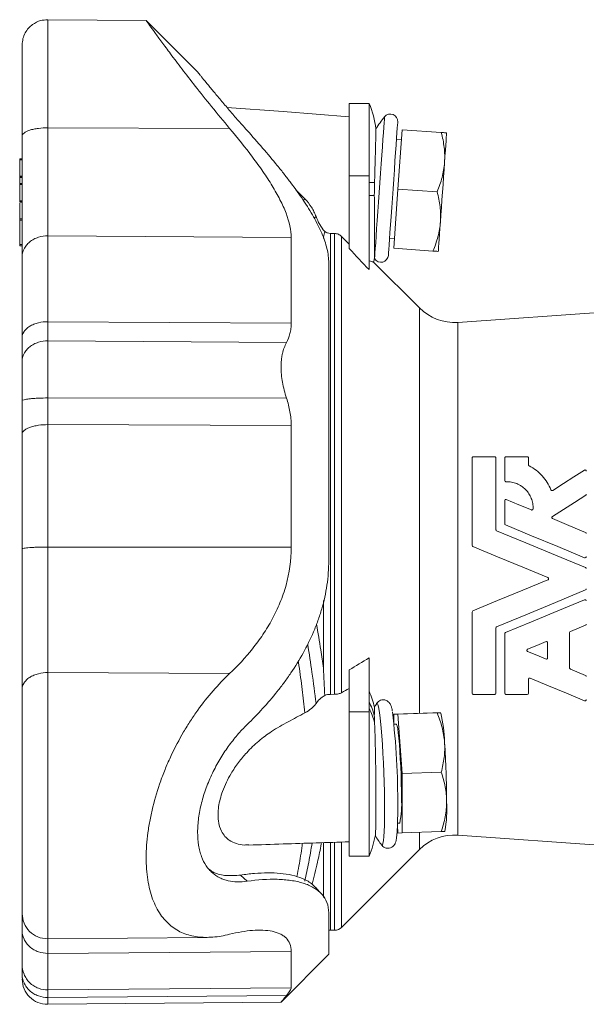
# Model space of a CAD drawing. Header units: millimetres. Extents: x 163 to 693, y 53 to 519.
# Tile 4 of 6: x 168 to 283, y 317 to 516. Entities that reach past the tile are written whole.
import ezdxf

# ---------------------------------------------------------------- set-up
doc = ezdxf.new("R2010")
doc.units = ezdxf.units.MM

msp = doc.modelspace()

# ---------------------------------------------------------------- linework, layer by layer
at = {"color": 7, "linetype": 'Continuous', "lineweight": 15}
for p, q in [((194.01, 515.9), (174.08, 516.07)), ((204.34, 505.52), (194.01, 515.85)), ((238.94, 499.16), (234.94, 499.16)), ((234.94, 499.16), (234.94, 484.55)), ((238.94, 499.16), (238.94, 484.55)), ((244.78, 481.87), (245.62, 493.84)), ((245.62, 493.84), (253.53, 493.29)), ((245.48, 491.85), (244.48, 491.92)), ((168.43, 487.98), (168.94, 487.98)), ((168.43, 487.8), (168.43, 484.5)), ((168.43, 484.31), (168.94, 484.31)), ((168.43, 484.2), (168.43, 482.98)), ((234.94, 484.55), (234.94, 469.84)), ((238.94, 484.55), (238.94, 465.59)), ((168.43, 482.96), (168.94, 482.96)), ((168.43, 482.78), (168.43, 479.48)), ((224.17, 481.74), (226.01, 479.86)), ((243.94, 469.9), (244.78, 481.87)), ((244.78, 481.87), (252.69, 481.32)), ((168.43, 479.3), (168.94, 479.3)), ((168.43, 475.57), (168.43, 470.67)), ((231.99, 472.9), (231.17, 472.9)), ((243.09, 471.97), (244.08, 471.9)), ((168.43, 470.39), (168.94, 470.39)), ((243.94, 469.9), (251.85, 469.35)), ((249.12, 457.85), (239.8, 467.17)), ((300.56, 458), (256.89, 454.94)), ((259.75, 409.87), (259.75, 427.56)), ((259.99, 427.8), (264.31, 427.8)), ((264.55, 427.56), (264.55, 413.07)), ((266.32, 423), (266.32, 427.56)), ((266.56, 427.8), (270.88, 427.8)), ((271.12, 427.56), (271.12, 426.19)), ((266.32, 414.26), (266.32, 418.93)), ((259.75, 380.04), (259.75, 396.44)), ((282.64, 393.78), (279.58, 392.51)), ((264.55, 393.24), (264.55, 380.04)), ((266.32, 380.04), (266.32, 392.05)), ((279.43, 392.29), (279.43, 385.13)), ((274.99, 390.25), (274.99, 387.17)), ((238.94, 387.18), (238.94, 376.26)), ((234.94, 384.73), (234.94, 376.26)), ((279.58, 384.91), (282.64, 383.64)), ((271.12, 382.86), (271.12, 380.04)), ((231.17, 379.81), (231.99, 379.82)), ((264.31, 379.8), (259.99, 379.8)), ((270.88, 379.8), (266.56, 379.8)), ((234.94, 376.26), (234.94, 347.16)), ((238.94, 376.26), (238.94, 347.16)), ((243.94, 375.78), (251.85, 376.06)), ((244.78, 375.8), (252.69, 376.07)), ((253.42, 376.04), (253.37, 376.12)), ((244.78, 375.8), (243.94, 375.78)), ((243.94, 375.78), (243.94, 374.13)), ((245.62, 363.81), (244.78, 375.8)), ((244.43, 373.79), (243.98, 373.77)), ((245.62, 363.81), (253.53, 364.09)), ((245.62, 351.81), (245.62, 363.81)), ((244.67, 353.37), (244.78, 351.8)), ((244.68, 353.79), (245.13, 353.8)), ((245.62, 351.81), (253.53, 352.09)), ((254.2, 352.09), (254.25, 352.19)), ((244.78, 351.8), (245.62, 351.81)), ((256.89, 351.37), (298.99, 348.42)), ((233.4, 332.74), (249.12, 348.46)), ((234.94, 347.16), (238.94, 347.16)), ((212.99, 343.31), (210.76, 343.23)), ((214.33, 342.05), (213, 343.31)), ((231.17, 332.16), (231.99, 332.16)), ((174.08, 330.45), (206.27, 330.73)), ((221.19, 317.64), (230.86, 327.31)), ((174.08, 317.21), (221.19, 317.63))]:
    msp.add_line(p, q, dxfattribs=at)
at = {"color": 8, "linetype": 'Continuous', "lineweight": 0}
for p, q in [((174.08, 494.23), (210.79, 494.12)), ((168.43, 487.8), (168.94, 487.8)), ((168.43, 484.5), (168.94, 484.5)), ((168.43, 484.2), (168.94, 484.2)), ((234.94, 484.55), (238.94, 484.55)), ((168.43, 482.78), (168.94, 482.78)), ((238.94, 483.16), (240.05, 483.16)), ((168.43, 479.48), (168.94, 479.48)), ((225.67, 479.58), (226.01, 479.86)), ((238.94, 480.56), (240.01, 480.56)), ((168.43, 479.2), (168.94, 479.2)), ((168.43, 475.84), (168.94, 475.84)), ((168.43, 475.57), (168.94, 475.57)), ((227.89, 476), (228.24, 476.31)), ((174.08, 472.41), (223.23, 472.05)), ((229.75, 471.88), (229.75, 472.17)), ((231.17, 472.9), (231.17, 379.81)), ((231.99, 379.82), (231.99, 472.9)), ((233.4, 472.29), (233.4, 380.15)), ((168.43, 470.67), (168.94, 470.67)), ((249.12, 457.85), (249.12, 375.96)), ((174.08, 455.07), (223.23, 454.8)), ((256.89, 454.94), (256.89, 351.37)), ((174.08, 451.2), (222.28, 450.86)), ((174.08, 439.67), (222.28, 439.62)), ((174.08, 434.28), (223.23, 434.13)), ((174.08, 409.55), (223.23, 409.52)), ((229.75, 385.13), (229.75, 398.78)), ((174.08, 384.21), (210.79, 384)), ((234.94, 376.26), (238.94, 376.26)), ((249.12, 351.93), (249.12, 348.46)), ((229.75, 338.78), (229.75, 349.79)), ((231.17, 349.85), (231.17, 332.16)), ((231.99, 332.16), (231.99, 349.91)), ((233.4, 349.91), (233.4, 332.74)), ((174.08, 327.5), (223.23, 327.89)), ((174.08, 320.11), (223.23, 320.54)), ((174.08, 318.6), (222.28, 318.98))]:
    msp.add_line(p, q, dxfattribs=at)
at = {"color": 7, "linetype": 'Continuous', "lineweight": 15, "flags": 128}
for points in [[(234.94, 496.47), (221.6, 497.5), (210.26, 498.37)], [(242.84, 468.48), (242.84, 468.48), (242.85, 468.61), (242.88, 469.02), (242.93, 469.69), (242.99, 470.61), (243.07, 471.76), (243.17, 473.12), (243.27, 474.66), (243.39, 476.35), (243.52, 478.15), (243.65, 480.03), (243.78, 481.94), (243.92, 483.86), (244.05, 485.74), (244.18, 487.54), (244.29, 489.22), (244.4, 490.76), (244.5, 492.12), (244.58, 493.27), (244.64, 494.19), (244.69, 494.86), (244.72, 495.27), (244.73, 495.41), (244.73, 495.41)], [(254.18, 487.23), (254.27, 488.53), (254.35, 489.71), (254.42, 490.74), (254.48, 491.61), (254.53, 492.3), (254.57, 492.81), (254.59, 493.11), (254.6, 493.22)], [(253.34, 475.26), (253.44, 476.66), (253.54, 478.15), (253.65, 479.68), (253.76, 481.25), (253.87, 482.81), (253.98, 484.34), (254.08, 485.83), (254.18, 487.23)], [(252.92, 469.27), (252.93, 469.38), (252.95, 469.68), (252.99, 470.19), (253.03, 470.88), (253.1, 471.75), (253.17, 472.78), (253.25, 473.96), (253.34, 475.26)], [(276.01, 421.01), (278.16, 422.38), (280.3, 423.74), (282.42, 425.1)], [(282.68, 420.02), (280.44, 418.59), (278.2, 417.16), (275.94, 415.72)], [(266.65, 419.16), (269.17, 418.11), (271.71, 417.06)], [(282.46, 407.41), (277.06, 409.65), (271.73, 411.86), (266.47, 414.04)], [(275.97, 415.3), (279.29, 413.92), (282.64, 412.53)], [(264.7, 412.85), (270.6, 410.41), (276.59, 407.93), (282.64, 405.42)], [(275.03, 403.38), (269.95, 405.48), (264.9, 407.58), (259.9, 409.65)], [(259.9, 396.66), (264.9, 398.74), (269.95, 400.83), (275.03, 402.93)], [(282.64, 400.89), (276.59, 398.38), (270.6, 395.9), (264.7, 393.46)], [(266.47, 392.27), (271.73, 394.45), (277.06, 396.66), (282.46, 398.9)], [(270.95, 388.93), (272.8, 389.7), (274.66, 390.47)], [(274.66, 386.95), (272.81, 387.72), (270.95, 388.49)], [(282.46, 378.52), (278.82, 380.03), (275.15, 381.55), (271.45, 383.08)], [(245.48, 358.81), (245.47, 360.3), (245.44, 361.89), (245.4, 363.53), (245.33, 365.18), (245.25, 366.79), (245.16, 368.32), (245.06, 369.72), (244.95, 370.97), (244.84, 372.02), (244.72, 372.84), (244.61, 373.42), (244.5, 373.73), (244.43, 373.79)], [(230.8, 332.12), (230.97, 332.15), (231.17, 332.16)]]:
    msp.add_lwpolyline(points, dxfattribs=at)
at = {"color": 8, "linetype": 'Continuous', "lineweight": 0, "flags": 128}
for points in [[(240.06, 467.81), (240.07, 467.94), (240.1, 468.34), (240.14, 468.99), (240.21, 469.89), (240.28, 471.02), (240.38, 472.36), (240.48, 473.87), (240.6, 475.54), (240.73, 477.34), (240.86, 479.22), (240.99, 481.16), (241.13, 483.11), (241.27, 485.05), (241.4, 486.93), (241.52, 488.72), (241.64, 490.39), (241.75, 491.91), (241.84, 493.25), (241.92, 494.37), (241.98, 495.27), (242.03, 495.93), (242.05, 496.33), (242.06, 496.46), (242.06, 496.46)], [(242.06, 356.5), (242.05, 358.26), (242.03, 360.12), (241.98, 362.05), (241.92, 364.01), (241.84, 365.96), (241.75, 367.87), (241.64, 369.7), (241.52, 371.41), (241.4, 372.99), (241.27, 374.39), (241.13, 375.59), (240.99, 376.56), (240.86, 377.3), (240.73, 377.78), (240.6, 378), (240.48, 377.96)], [(241.48, 349.37), (241.52, 349.33), (241.64, 349.38), (241.75, 349.69), (241.84, 350.26), (241.92, 351.08), (241.98, 352.14), (242.03, 353.41), (242.05, 354.88), (242.06, 356.5)]]:
    msp.add_lwpolyline(points, dxfattribs=at)
at = {"color": 7, "linetype": 'Continuous', "lineweight": 15}
for centre, radius, start, end in [((223.36, 492.16), 17.08, 6.2131, 24.1895), ((261.52, 480.7), 25.03, 140.9937, 147.8708), ((243.23, 495.51), 1.5, 356, 140.9937), ((223.36, 471.56), 17.08, 344.9051, 347.5984), ((261.52, 480.7), 25.03, 210.8203, 211.0063), ((241.35, 468.58), 1.5, 211.0063, 356), ((256.19, 464.92), 10, 225, 274), ((223.36, 373.46), 17.08, 12.7108, 24.1895), ((261.52, 364.38), 25.03, 147.1461, 149.1857), ((96.21, 358.42), 148.52, 359.4631, 6.8936), ((229.33, 369.94), 24.84, 0.408, 14.2105), ((71.47, 357.74), 183.13, 0.1212, 3.8763), ((228.26, 357.49), 17.27, 347.6683, 4.3753), ((229.96, 356.57), 24.68, 349.762, 3.6048), ((223.36, 354.16), 17.08, 335.8105, 350.8547), ((261.52, 364.38), 25.03, 211.4101, 216.8587), ((256.19, 341.39), 10, 86, 135), ((174.03, 335.54), 5.09, 180, 270.3777), ((231.99, 334.16), 2, 270, 315), ((174.03, 322.3), 5.09, 180, 270.371)]:
    msp.add_arc(centre, radius, start, end, dxfattribs=at)
at = {"color": 8, "linetype": 'Continuous', "lineweight": 0}
for centre, radius, start, end in [((226.99, 372.09), 13.47, 14.8673, 27.4781), ((227.01, 370.8), 13.46, 14.2048, 27.4842)]:
    msp.add_arc(centre, radius, start, end, dxfattribs=at)
at = {"color": 7, "linetype": 'Continuous', "lineweight": 15}
for points, knots in [([(174.08, 516.07), (173.59, 516.04), (172.5, 515.96), (171.17, 515.27), (170.17, 514.36), (169.5, 513.4), (169.03, 512.25), (168.97, 511.41), (168.94, 510.98)], [0, 0, 0, 0, 0.179902, 0.407997, 0.541754, 0.687011, 0.841094, 1, 1, 1, 1]), ([(194.01, 515.84), (194.02, 515.82), (194.05, 515.77), (194.66, 514.93), (195.65, 513.55), (197.07, 511.61), (198.9, 509.14), (201.16, 506.14), (203.93, 502.56), (207.14, 498.52), (209.57, 495.6), (210.79, 494.12)], [0, 0, 0, 0, 0.0877877, 0.1866461, 0.2881836, 0.391022, 0.4962356, 0.6122202, 0.7306249, 0.8640681, 1, 1, 1, 1]), ([(168.94, 492.56), (168.94, 493.58), (168.94, 494.62), (168.94, 496.72), (168.94, 497.78), (168.94, 499.88), (168.94, 500.93), (168.94, 502.94), (168.94, 503.91), (168.94, 505.74), (168.94, 506.58), (168.94, 508.1), (168.94, 508.76), (168.94, 509.85), (168.94, 510.27), (168.94, 510.84), (168.94, 510.98), (168.94, 510.98)], [0, 0, 0, 0, 0.125, 0.125, 0.25, 0.25, 0.375, 0.375, 0.5, 0.5, 0.625, 0.625, 0.75, 0.75, 0.875, 0.875, 1, 1, 1, 1]), ([(204.34, 505.52), (204.34, 505.53), (204.41, 505.44), (204.61, 505.19), (204.69, 505.08), (204.89, 504.84), (205, 504.7), (205.39, 504.21), (205.71, 503.83), (206.26, 503.15), (206.46, 502.91), (206.88, 502.4), (207.1, 502.13), (207.79, 501.3), (208.29, 500.7), (209.09, 499.74), (209.37, 499.41), (209.93, 498.75), (210.22, 498.41), (211.11, 497.38), (211.72, 496.67), (212.99, 495.21), (213.65, 494.47), (214.33, 493.71)], [0, 0, 0, 0, 0.125, 0.125, 0.1875, 0.1875, 0.25, 0.25, 0.375, 0.375, 0.4375, 0.4375, 0.5, 0.5, 0.625, 0.625, 0.6875, 0.6875, 0.75, 0.75, 0.875, 0.875, 1, 1, 1, 1]), ([(223.23, 472.05), (223.23, 473.55), (222.87, 475.19), (222.02, 477.42), (221.83, 477.88), (221.43, 478.79), (221.2, 479.25), (220.5, 480.64), (219.97, 481.57), (218.82, 483.47), (218.2, 484.43), (216.87, 486.36), (216.17, 487.33), (213.99, 490.24), (212.43, 492.18), (210.79, 494.12)], [0, 0, 0, 0, 0.25, 0.25, 0.3125, 0.3125, 0.375, 0.375, 0.5, 0.5, 0.625, 0.625, 0.75, 0.75, 1, 1, 1, 1]), ([(214.33, 493.71), (216.46, 491.32), (218.51, 488.96), (220.9, 486.03), (221.37, 485.44), (222.29, 484.27), (222.74, 483.68), (224.06, 481.93), (224.89, 480.78), (226.42, 478.5), (227.12, 477.37), (228.07, 475.7), (228.36, 475.14), (228.91, 474.04), (229.17, 473.49), (229.85, 471.87), (230.2, 470.83), (230.68, 468.83), (230.81, 467.87), (230.81, 466.96)], [0, 0, 0, 0, 0.25, 0.25, 0.3125, 0.3125, 0.375, 0.375, 0.5, 0.5, 0.625, 0.625, 0.6875, 0.6875, 0.75, 0.75, 0.875, 0.875, 1, 1, 1, 1]), ([(240.05, 483.16), (240.07, 483.84), (240.11, 485.22), (240.17, 487.18), (240.22, 488.99), (240.26, 490.58), (240.29, 491.92), (240.31, 492.96), (240.33, 493.67), (240.34, 494.03), (240.34, 494.01), (240.34, 494)], [0, 0, 0, 0, 0.114502, 0.232292, 0.347351, 0.465723, 0.581229, 0.70003, 0.816515, 0.936319, 1, 1, 1, 1]), ([(253.53, 493.29), (253.79, 492.29), (253.99, 491.28), (254.22, 489.26), (254.25, 488.25), (254.18, 487.23)], [0, 0, 0, 0, 0.5, 0.5, 1, 1, 1, 1]), ([(253.53, 493.29), (253.85, 493.27), (254.12, 493.25), (254.5, 493.22), (254.6, 493.22), (254.6, 493.22)], [0, 0, 0, 0, 0.5, 0.5, 1, 1, 1, 1]), ([(168.94, 468.21), (168.94, 469.65), (168.94, 471.28), (168.94, 474.85), (168.94, 476.81), (168.94, 480.97), (168.94, 483.18), (168.94, 487.77), (168.94, 490.15), (168.94, 492.56)], [0, 0, 0, 0, 0.25, 0.25, 0.5, 0.5, 0.75, 0.75, 1, 1, 1, 1]), ([(168.43, 487.8), (168.43, 487.84), (168.43, 487.89), (168.43, 487.96), (168.43, 487.98), (168.43, 487.98)], [0, 0, 0, 0, 0.5, 0.5, 1, 1, 1, 1]), ([(254.18, 487.23), (254.14, 486.72), (254.08, 486.21), (253.91, 485.21), (253.81, 484.72), (253.42, 483.24), (253.08, 482.27), (252.69, 481.32)], [0, 0, 0, 0, 0.25, 0.25, 0.5, 0.5, 1, 1, 1, 1]), ([(168.43, 484.31), (168.43, 484.31), (168.43, 484.33), (168.43, 484.4), (168.43, 484.45), (168.43, 484.5)], [0, 0, 0, 0, 0.5, 0.5, 1, 1, 1, 1]), ([(168.43, 484.31), (168.43, 484.31), (168.43, 484.3), (168.43, 484.26), (168.43, 484.23), (168.43, 484.2)], [0, 0, 0, 0, 0.5, 0.5, 1, 1, 1, 1]), ([(168.43, 482.78), (168.43, 482.82), (168.43, 482.87), (168.43, 482.94), (168.43, 482.96), (168.43, 482.96)], [0, 0, 0, 0, 0.5, 0.5, 1, 1, 1, 1]), ([(252.69, 481.32), (252.95, 480.32), (253.15, 479.31), (253.38, 477.29), (253.41, 476.28), (253.34, 475.26)], [0, 0, 0, 0, 0.5, 0.5, 1, 1, 1, 1]), ([(168.43, 479.3), (168.43, 479.3), (168.43, 479.32), (168.43, 479.39), (168.43, 479.44), (168.43, 479.48)], [0, 0, 0, 0, 0.5, 0.5, 1, 1, 1, 1]), ([(168.43, 479.3), (168.43, 479.3), (168.43, 479.29), (168.43, 479.25), (168.43, 479.23), (168.43, 479.2)], [0, 0, 0, 0, 0.5, 0.5, 1, 1, 1, 1]), ([(226.01, 479.86), (226.51, 479.35), (226.94, 478.8), (227.5, 477.91), (227.67, 477.61), (227.98, 476.97), (228.12, 476.64), (228.24, 476.31)], [0, 0, 0, 0, 0.5, 0.5, 0.75, 0.75, 1, 1, 1, 1]), ([(240.01, 480.56), (240.01, 479.85), (240.02, 478.42), (240.02, 476.34), (240.02, 474.36), (240.03, 472.57), (240.03, 471), (240.03, 469.71), (240.03, 468.72), (240.04, 468.11), (240.04, 467.83), (240.04, 467.88), (240.04, 467.89)], [0, 0, 0, 0, 0.10592, 0.214883, 0.321285, 0.430773, 0.537176, 0.646666, 0.753072, 0.862563, 0.968972, 1, 1, 1, 1]), ([(168.43, 475.84), (168.43, 476.04), (168.43, 476.46), (168.43, 477.49), (168.43, 478.48), (168.43, 479.05)], [0, 0, 0, 0, 0.288742, 0.581855, 1, 1, 1, 1]), ([(168.43, 475.84), (168.43, 475.82), (168.43, 475.78), (168.43, 475.67), (168.43, 475.61), (168.43, 475.57)], [0, 0, 0, 0, 0.5, 0.5, 1, 1, 1, 1]), ([(229.99, 473.29), (229.61, 473.74), (229.28, 474.21), (228.69, 475.22), (228.44, 475.76), (228.24, 476.31)], [0, 0, 0, 0, 0.5, 0.5, 1, 1, 1, 1]), ([(253.34, 475.26), (253.31, 474.75), (253.24, 474.24), (253.08, 473.24), (252.97, 472.74), (252.58, 471.27), (252.25, 470.3), (251.85, 469.35)], [0, 0, 0, 0, 0.25, 0.25, 0.5, 0.5, 1, 1, 1, 1]), ([(223.23, 472.05), (223.23, 469.68), (223.23, 467.02), (223.23, 461.24), (223.23, 458.11), (223.23, 454.8)], [0, 0, 0, 0, 0.5, 0.5, 1, 1, 1, 1]), ([(231.17, 472.9), (230.95, 472.9), (230.75, 472.93), (230.35, 473.07), (230.16, 473.16), (229.99, 473.29)], [0, 0, 0, 0, 0.5, 0.5, 1, 1, 1, 1]), ([(231.99, 472.9), (232.12, 472.89), (232.25, 472.88), (232.5, 472.83), (232.63, 472.79), (232.87, 472.69), (232.99, 472.62), (233.2, 472.47), (233.31, 472.39), (233.4, 472.29)], [0, 0, 0, 0, 0.25, 0.25, 0.5, 0.5, 0.75, 0.75, 1, 1, 1, 1]), ([(168.43, 470.39), (168.43, 470.39), (168.43, 470.39), (168.43, 470.43), (168.43, 470.45), (168.43, 470.52), (168.43, 470.55), (168.43, 470.62), (168.43, 470.65), (168.43, 470.67)], [0, 0, 0, 0, 0.25, 0.25, 0.5, 0.5, 0.75, 0.75, 1, 1, 1, 1]), ([(251.85, 469.35), (252.18, 469.33), (252.45, 469.31), (252.82, 469.28), (252.92, 469.27), (252.92, 469.27)], [0, 0, 0, 0, 0.5, 0.5, 1, 1, 1, 1]), ([(168.94, 468.21), (168.94, 465.96), (168.94, 463.46), (168.94, 458), (168.94, 455.04), (168.94, 451.92)], [0, 0, 0, 0, 0.5, 0.5, 1, 1, 1, 1]), ([(239.76, 467.13), (239.78, 467.13), (239.81, 467.12), (239.48, 467.2), (239.12, 467.32), (238.94, 467.39)], [0, 0, 0, 0, 0.38289, 0.690486, 1, 1, 1, 1]), ([(230.81, 406.86), (230.81, 409.75), (230.81, 412.67), (230.81, 418.51), (230.81, 421.44), (230.81, 427.23), (230.81, 430.1), (230.81, 435.71), (230.81, 438.46), (230.81, 443.76), (230.81, 446.31), (230.81, 451.19), (230.81, 453.51), (230.81, 457.86), (230.81, 459.9), (230.81, 463.66), (230.81, 465.39), (230.81, 466.96)], [0, 0, 0, 0, 0.125, 0.125, 0.25, 0.25, 0.375, 0.375, 0.5, 0.5, 0.625, 0.625, 0.75, 0.75, 0.875, 0.875, 1, 1, 1, 1]), ([(222.28, 450.86), (222.59, 451.41), (222.82, 452.01), (223.06, 452.99), (223.13, 453.33), (223.21, 454.05), (223.23, 454.42), (223.23, 454.8)], [0, 0, 0, 0, 0.5, 0.5, 0.75, 0.75, 1, 1, 1, 1]), ([(168.94, 447.11), (168.94, 447.79), (168.94, 448.54), (168.94, 450.15), (168.94, 451.02), (168.94, 451.92)], [0, 0, 0, 0, 0.5, 0.5, 1, 1, 1, 1]), ([(222.28, 439.62), (221.93, 440.7), (221.65, 441.77), (221.37, 443.36), (221.3, 443.9), (221.2, 444.93), (221.18, 445.43), (221.18, 446.4), (221.2, 446.88), (221.27, 447.57), (221.3, 447.79), (221.37, 448.23), (221.42, 448.44), (221.56, 449.06), (221.67, 449.46), (221.95, 450.19), (222.11, 450.54), (222.28, 450.86)], [0, 0, 0, 0, 0.25, 0.25, 0.375, 0.375, 0.5, 0.5, 0.625, 0.625, 0.6875, 0.6875, 0.75, 0.75, 0.875, 0.875, 1, 1, 1, 1]), ([(168.94, 447.11), (168.94, 446.65), (168.94, 446.12), (168.94, 444.93), (168.94, 444.28), (168.94, 442.88), (168.94, 442.14), (168.94, 440.63), (168.94, 439.86), (168.94, 439.09)], [0, 0, 0, 0, 0.25, 0.25, 0.5, 0.5, 0.75, 0.75, 1, 1, 1, 1]), ([(222.28, 439.62), (222.59, 438.71), (222.82, 437.79), (223.06, 436.41), (223.13, 435.95), (223.21, 435.04), (223.23, 434.58), (223.23, 434.13)], [0, 0, 0, 0, 0.5, 0.5, 0.75, 0.75, 1, 1, 1, 1]), ([(168.94, 439.09), (168.94, 437.95), (168.94, 436.81), (168.94, 434.57), (168.94, 433.46), (168.94, 432.4)], [0, 0, 0, 0, 0.5, 0.5, 1, 1, 1, 1]), ([(174.08, 434.28), (173.47, 434.29), (172.82, 434.25), (171.88, 434.11), (171.57, 434.05), (170.98, 433.91), (170.7, 433.83), (170.2, 433.64), (169.97, 433.54), (169.59, 433.33), (169.43, 433.21), (169.05, 432.86), (168.94, 432.62), (168.94, 432.4)], [0, 0, 0, 0, 0.25, 0.25, 0.375, 0.375, 0.5, 0.5, 0.625, 0.625, 0.75, 0.75, 1, 1, 1, 1]), ([(223.23, 409.52), (223.23, 413.72), (223.23, 417.92), (223.23, 426.17), (223.23, 430.22), (223.23, 434.13)], [0, 0, 0, 0, 0.5, 0.5, 1, 1, 1, 1]), ([(168.94, 409.17), (168.94, 413.13), (168.94, 417.09), (168.94, 424.88), (168.94, 428.71), (168.94, 432.4)], [0, 0, 0, 0, 0.5, 0.5, 1, 1, 1, 1]), ([(259.75, 427.56), (259.75, 427.62), (259.77, 427.68), (259.86, 427.77), (259.92, 427.8), (259.99, 427.8)], [0, 0, 0, 0, 0.5, 0.5, 1, 1, 1, 1]), ([(264.31, 427.8), (264.38, 427.8), (264.44, 427.77), (264.53, 427.68), (264.55, 427.62), (264.55, 427.56)], [0, 0, 0, 0, 0.5, 0.5, 1, 1, 1, 1]), ([(266.32, 427.56), (266.32, 427.62), (266.34, 427.68), (266.43, 427.77), (266.5, 427.8), (266.56, 427.8)], [0, 0, 0, 0, 0.5, 0.5, 1, 1, 1, 1]), ([(270.88, 427.8), (270.95, 427.8), (271.01, 427.77), (271.1, 427.68), (271.12, 427.62), (271.12, 427.56)], [0, 0, 0, 0, 0.5, 0.5, 1, 1, 1, 1]), ([(271.25, 425.97), (271.76, 425.71), (272.23, 425.4), (273.11, 424.72), (273.51, 424.34), (274.27, 423.51), (274.6, 423.06), (275.19, 422.13), (275.44, 421.64), (275.65, 421.12)], [0, 0, 0, 0, 0.25, 0.25, 0.5, 0.5, 0.75, 0.75, 1, 1, 1, 1]), ([(282.42, 425.1), (282.46, 425.12), (282.5, 425.13), (282.59, 425.13), (282.64, 425.12), (282.75, 425.06), (282.79, 424.98), (282.79, 424.89)], [0, 0, 0, 0, 0.25, 0.25, 0.5, 0.5, 1, 1, 1, 1]), ([(266.57, 422.76), (266.5, 422.76), (266.44, 422.78), (266.35, 422.87), (266.32, 422.94), (266.32, 423)], [0, 0, 0, 0, 0.5, 0.5, 1, 1, 1, 1]), ([(272.05, 417.27), (272.06, 417.64), (272.04, 418), (271.95, 418.53), (271.91, 418.7), (271.82, 419.05), (271.76, 419.22), (271.57, 419.72), (271.4, 420.04), (271.02, 420.64), (270.79, 420.92), (270.29, 421.43), (270.02, 421.66), (269.57, 421.97), (269.41, 422.06), (269.09, 422.23), (268.92, 422.31), (268.42, 422.51), (268.06, 422.62), (267.32, 422.75), (266.95, 422.77), (266.57, 422.76)], [0, 0, 0, 0, 0.125, 0.125, 0.1875, 0.1875, 0.25, 0.25, 0.375, 0.375, 0.5, 0.5, 0.625, 0.625, 0.6875, 0.6875, 0.75, 0.75, 0.875, 0.875, 1, 1, 1, 1]), ([(275.65, 421.12), (275.68, 421.06), (275.73, 421), (275.87, 420.96), (275.94, 420.97), (276.01, 421.01)], [0, 0, 0, 0, 0.5, 0.5, 1, 1, 1, 1]), ([(266.32, 418.93), (266.32, 419.01), (266.36, 419.09), (266.49, 419.18), (266.58, 419.19), (266.65, 419.16)], [0, 0, 0, 0, 0.5, 0.5, 1, 1, 1, 1]), ([(271.71, 417.06), (271.79, 417.03), (271.87, 417.04), (272, 417.12), (272.04, 417.2), (272.05, 417.27)], [0, 0, 0, 0, 0.5, 0.5, 1, 1, 1, 1]), ([(275.94, 415.72), (275.86, 415.67), (275.82, 415.58), (275.84, 415.41), (275.89, 415.33), (275.97, 415.3)], [0, 0, 0, 0, 0.5, 0.5, 1, 1, 1, 1]), ([(174.08, 409.55), (173.47, 409.55), (172.82, 409.55), (171.88, 409.52), (171.57, 409.51), (170.98, 409.48), (170.7, 409.46), (170.2, 409.42), (169.97, 409.4), (169.59, 409.36), (169.43, 409.33), (169.05, 409.26), (168.94, 409.21), (168.94, 409.17)], [0, 0, 0, 0, 0.25, 0.25, 0.375, 0.375, 0.5, 0.5, 0.625, 0.625, 0.75, 0.75, 1, 1, 1, 1]), ([(168.94, 409.17), (168.94, 406.62), (168.94, 404.06), (168.94, 398.99), (168.94, 396.49), (168.94, 391.66), (168.94, 389.32), (168.94, 384.89), (168.94, 382.81), (168.94, 380.88)], [0, 0, 0, 0, 0.25, 0.25, 0.5, 0.5, 0.75, 0.75, 1, 1, 1, 1]), ([(223.23, 409.52), (223.23, 406.88), (222.87, 404.34), (222.02, 401.27), (221.83, 400.66), (221.43, 399.46), (221.2, 398.88), (220.5, 397.16), (219.97, 396.05), (218.82, 393.92), (218.2, 392.89), (216.87, 390.9), (216.17, 389.95), (213.99, 387.21), (212.43, 385.54), (210.79, 384)], [0, 0, 0, 0, 0.25, 0.25, 0.3125, 0.3125, 0.375, 0.375, 0.5, 0.5, 0.625, 0.625, 0.75, 0.75, 1, 1, 1, 1]), ([(214.33, 373.71), (216.46, 375.78), (218.51, 378), (220.9, 381), (221.37, 381.61), (222.29, 382.86), (222.74, 383.49), (224.06, 385.44), (224.89, 386.78), (226.42, 389.54), (227.12, 390.97), (228.07, 393.19), (228.36, 393.94), (228.91, 395.47), (229.17, 396.26), (229.85, 398.64), (230.2, 400.24), (230.68, 403.51), (230.81, 405.17), (230.81, 406.86)], [0, 0, 0, 0, 0.25, 0.25, 0.3125, 0.3125, 0.375, 0.375, 0.5, 0.5, 0.625, 0.625, 0.6875, 0.6875, 0.75, 0.75, 0.875, 0.875, 1, 1, 1, 1]), ([(282.79, 407.64), (282.79, 407.56), (282.75, 407.48), (282.62, 407.39), (282.53, 407.38), (282.46, 407.41)], [0, 0, 0, 0, 0.5, 0.5, 1, 1, 1, 1]), ([(275.03, 402.93), (275.08, 402.95), (275.12, 402.98), (275.17, 403.06), (275.18, 403.11), (275.18, 403.2), (275.17, 403.25), (275.12, 403.33), (275.08, 403.36), (275.03, 403.38)], [0, 0, 0, 0, 0.25, 0.25, 0.5, 0.5, 0.75, 0.75, 1, 1, 1, 1]), ([(282.46, 398.9), (282.53, 398.93), (282.62, 398.92), (282.75, 398.83), (282.79, 398.75), (282.79, 398.68)], [0, 0, 0, 0, 0.5, 0.5, 1, 1, 1, 1]), ([(274.66, 390.47), (274.73, 390.5), (274.82, 390.49), (274.95, 390.4), (274.99, 390.33), (274.99, 390.25)], [0, 0, 0, 0, 0.5, 0.5, 1, 1, 1, 1]), ([(270.95, 388.49), (270.9, 388.51), (270.86, 388.54), (270.81, 388.62), (270.8, 388.67), (270.8, 388.81), (270.86, 388.9), (270.95, 388.93)], [0, 0, 0, 0, 0.25, 0.25, 0.5, 0.5, 1, 1, 1, 1]), ([(274.99, 387.17), (274.99, 387.1), (274.95, 387.02), (274.82, 386.93), (274.73, 386.92), (274.66, 386.95)], [0, 0, 0, 0, 0.5, 0.5, 1, 1, 1, 1]), ([(210.79, 384), (209.64, 382.91), (208.53, 381.75), (206.39, 379.29), (205.35, 377.99), (203.87, 375.92), (203.38, 375.21), (202.43, 373.74), (201.97, 372.99), (200.61, 370.67), (199.77, 369.07), (198.61, 366.61), (198.24, 365.77), (197.54, 364.07), (197.21, 363.21), (196.27, 360.59), (195.75, 358.84), (195.1, 356.22), (194.91, 355.35), (194.57, 353.61), (194.43, 352.74), (194.08, 350.13), (193.97, 348.47), (193.96, 346.09), (193.99, 345.31), (194.09, 343.79), (194.18, 343.05), (194.51, 340.93), (194.84, 339.65), (195.48, 337.89), (195.72, 337.33), (196.25, 336.29), (196.54, 335.81), (197.15, 334.91), (197.48, 334.5), (198.18, 333.73), (198.55, 333.38), (199.71, 332.44), (200.55, 331.95), (201.9, 331.39), (202.36, 331.24), (203.31, 331), (203.81, 330.9), (205.32, 330.71), (206.36, 330.7), (208.52, 330.87), (209.64, 331.06), (210.79, 331.35)], [0, 0, 0, 0, 0.0625, 0.0625, 0.125, 0.125, 0.15625, 0.15625, 0.1875, 0.1875, 0.25, 0.25, 0.28125, 0.28125, 0.3125, 0.3125, 0.375, 0.375, 0.40625, 0.40625, 0.4375, 0.4375, 0.5, 0.5, 0.53125, 0.53125, 0.5625, 0.5625, 0.625, 0.625, 0.65625, 0.65625, 0.6875, 0.6875, 0.71875, 0.71875, 0.75, 0.75, 0.8125, 0.8125, 0.84375, 0.84375, 0.875, 0.875, 0.9375, 0.9375, 1, 1, 1, 1]), ([(279.43, 385.13), (279.43, 385.09), (279.45, 385.04), (279.5, 384.96), (279.53, 384.93), (279.58, 384.91)], [0, 0, 0, 0, 0.5, 0.5, 1, 1, 1, 1]), ([(271.45, 383.08), (271.38, 383.11), (271.29, 383.1), (271.16, 383.01), (271.12, 382.94), (271.12, 382.86)], [0, 0, 0, 0, 0.5, 0.5, 1, 1, 1, 1]), ([(168.94, 335.6), (168.94, 335.59), (168.94, 335.56), (168.94, 336.08), (168.94, 337.25), (168.94, 339.17), (168.94, 341.82), (168.94, 345.2), (168.94, 349.17), (168.94, 353.57), (168.94, 358.2), (168.94, 362.82), (168.94, 367.25), (168.94, 371.34), (168.94, 374.98), (168.94, 378.17), (168.94, 380), (168.94, 380.88)], [0, 0, 0, 0, 0.025256, 0.088364, 0.155756, 0.227019, 0.301489, 0.378261, 0.456238, 0.534215, 0.610987, 0.685456, 0.756719, 0.824112, 0.887219, 0.945851, 1, 1, 1, 1]), ([(233.4, 380.15), (233.31, 380.1), (233.21, 380.05), (232.99, 379.97), (232.87, 379.94), (232.63, 379.88), (232.51, 379.86), (232.25, 379.83), (232.12, 379.82), (231.99, 379.82)], [0, 0, 0, 0, 0.25, 0.25, 0.5, 0.5, 0.75, 0.75, 1, 1, 1, 1]), ([(259.99, 379.8), (259.93, 379.8), (259.86, 379.83), (259.77, 379.92), (259.75, 379.98), (259.75, 380.04)], [0, 0, 0, 0, 0.5, 0.5, 1, 1, 1, 1]), ([(264.55, 380.04), (264.55, 379.98), (264.53, 379.92), (264.44, 379.83), (264.38, 379.8), (264.31, 379.8)], [0, 0, 0, 0, 0.5, 0.5, 1, 1, 1, 1]), ([(266.56, 379.8), (266.5, 379.8), (266.43, 379.83), (266.35, 379.92), (266.32, 379.98), (266.32, 380.04)], [0, 0, 0, 0, 0.5, 0.5, 1, 1, 1, 1]), ([(271.12, 380.04), (271.12, 379.98), (271.1, 379.92), (271.01, 379.83), (270.95, 379.8), (270.88, 379.8)], [0, 0, 0, 0, 0.5, 0.5, 1, 1, 1, 1]), ([(228.24, 377.98), (228.12, 377.8), (227.99, 377.63), (227.68, 377.29), (227.5, 377.13), (226.94, 376.65), (226.51, 376.35), (226.01, 376.08)], [0, 0, 0, 0, 0.25, 0.25, 0.5, 0.5, 1, 1, 1, 1]), ([(228.24, 377.98), (228.44, 378.27), (228.69, 378.56), (229.27, 379.09), (229.61, 379.35), (229.99, 379.59)], [0, 0, 0, 0, 0.5, 0.5, 1, 1, 1, 1]), ([(229.99, 379.59), (230.16, 379.66), (230.35, 379.72), (230.74, 379.79), (230.96, 379.81), (231.17, 379.81)], [0, 0, 0, 0, 0.5, 0.5, 1, 1, 1, 1]), ([(243.63, 376.46), (243.6, 376.65), (243.52, 377.07), (243.4, 377.47), (243.23, 377.85), (243.01, 378.18), (242.65, 378.49), (242.13, 378.71), (241.54, 378.71), (241.03, 378.52), (240.66, 378.22), (240.54, 378.03), (240.48, 377.94)], [0, 0, 0, 0, 0.170372, 0.37839, 0.480372, 0.555638, 0.63104, 0.708719, 0.788525, 0.866384, 0.934682, 1, 1, 1, 1]), ([(282.79, 378.75), (282.79, 378.67), (282.76, 378.6), (282.66, 378.53), (282.62, 378.51), (282.54, 378.5), (282.5, 378.51), (282.46, 378.52)], [0, 0, 0, 0, 0.5, 0.5, 0.75, 0.75, 1, 1, 1, 1]), ([(226.01, 376.08), (224.88, 375.48), (222.61, 374.28), (219.47, 372.53), (216.66, 370.45), (214.43, 368.31), (212.56, 366.07), (211.19, 364.04), (210.12, 362.06), (209.39, 360.33), (208.87, 358.67), (208.55, 357.12), (208.43, 355.64), (208.52, 353.87), (209.01, 352.3), (209.84, 351.08), (210.83, 350.2), (212.14, 349.61), (213.47, 349.32), (214.36, 349.41), (214.67, 349.44)], [0, 0, 0, 0, 0.103014, 0.205911, 0.285829, 0.365663, 0.424355, 0.482961, 0.525399, 0.567785, 0.602453, 0.637091, 0.671907, 0.70672, 0.77057, 0.812306, 0.854095, 0.911851, 0.969702, 1, 1, 1, 1]), ([(240.01, 375.55), (240.01, 375.91), (240.02, 376.58), (240.02, 377.11), (240.02, 377.17), (240.02, 377.2)], [0, 0, 0, 0, 0.366067, 0.690753, 1, 1, 1, 1]), ([(251.85, 376.06), (252.25, 376.07), (252.59, 376.08), (253.1, 376.1), (253.27, 376.1), (253.34, 376.1)], [0, 0, 0, 0, 0.5, 0.5, 1, 1, 1, 1]), ([(253.34, 376.1), (253.33, 376.1), (253.31, 376.1), (252.91, 376.08), (252.69, 376.07)], [0, 0, 0, 0, 0.428865, 1, 1, 1, 1]), ([(252.69, 376.07), (253.09, 375.1), (253.42, 374.13), (253.93, 372.14), (254.11, 371.14), (254.18, 370.12)], [0, 0, 0, 0, 0.5, 0.5, 1, 1, 1, 1]), ([(240.05, 374.1), (240.06, 373.83), (240.1, 373.11), (240.15, 371.7), (240.2, 369.9), (240.24, 367.91), (240.28, 365.84), (240.31, 363.69), (240.32, 361.56), (240.34, 359.48), (240.34, 357.54), (240.33, 355.76), (240.32, 354.23), (240.3, 352.97), (240.27, 352.06), (240.24, 351.54), (240.22, 351.46), (240.22, 351.44)], [0, 0, 0, 0, 0.043041, 0.112971, 0.184929, 0.254884, 0.326848, 0.397188, 0.469531, 0.540521, 0.613538, 0.685063, 0.758661, 0.830163, 0.903771, 0.974707, 1, 1, 1, 1]), ([(204.34, 351.97), (204.34, 352.91), (204.41, 353.87), (204.61, 355.35), (204.69, 355.85), (204.89, 356.86), (205, 357.37), (205.39, 358.89), (205.71, 359.9), (206.26, 361.41), (206.46, 361.91), (206.88, 362.9), (207.1, 363.38), (207.79, 364.82), (208.29, 365.75), (209.09, 367.11), (209.37, 367.55), (209.93, 368.42), (210.22, 368.84), (211.11, 370.07), (211.72, 370.85), (212.99, 372.34), (213.65, 373.04), (214.33, 373.71)], [0, 0, 0, 0, 0.125, 0.125, 0.1875, 0.1875, 0.25, 0.25, 0.375, 0.375, 0.4375, 0.4375, 0.5, 0.5, 0.625, 0.625, 0.6875, 0.6875, 0.75, 0.75, 0.875, 0.875, 1, 1, 1, 1]), ([(254.18, 370.12), (254.21, 369.61), (254.22, 369.1), (254.2, 368.08), (254.16, 367.58), (253.98, 366.07), (253.78, 365.08), (253.53, 364.09)], [0, 0, 0, 0, 0.25, 0.25, 0.5, 0.5, 1, 1, 1, 1]), ([(254.6, 358.13), (254.6, 358.63), (254.57, 359.14), (254.47, 360.16), (254.4, 360.66), (254.12, 362.16), (253.85, 363.13), (253.53, 364.09)], [0, 0, 0, 0, 0.25, 0.25, 0.5, 0.5, 1, 1, 1, 1]), ([(253.53, 352.09), (253.85, 353.08), (254.12, 354.08), (254.5, 356.1), (254.6, 357.11), (254.6, 358.13)], [0, 0, 0, 0, 0.5, 0.5, 1, 1, 1, 1]), ([(241.48, 349.38), (241.51, 349.34), (241.61, 349.2), (241.91, 348.94), (242.42, 348.72), (243.01, 348.7), (243.53, 348.89), (243.9, 349.19), (244.13, 349.5), (244.27, 349.79), (244.37, 350.1), (244.46, 350.54), (244.54, 351.18), (244.62, 352.09), (244.67, 353.19), (244.71, 354.48), (244.73, 355.76), (244.73, 356.63), (244.73, 356.98)], [0, 0, 0, 0, 0.017016, 0.053049, 0.090142, 0.128288, 0.165797, 0.198538, 0.231141, 0.267581, 0.314858, 0.388393, 0.499943, 0.604532, 0.714955, 0.822377, 0.928577, 1, 1, 1, 1]), ([(253.53, 352.09), (253.77, 352.1), (254.16, 352.11), (254.15, 352.11), (254.15, 352.12)], [0, 0, 0, 0, 0.605887, 1, 1, 1, 1]), ([(204.34, 351.97), (204.34, 351.03), (204.41, 350.16), (204.61, 348.93), (204.69, 348.53), (204.89, 347.77), (205, 347.4), (205.39, 346.36), (205.71, 345.74), (206.26, 344.91), (206.46, 344.65), (206.88, 344.17), (207.1, 343.95), (207.79, 343.35), (208.29, 343.01), (209.09, 342.62), (209.37, 342.5), (209.93, 342.3), (210.22, 342.22), (211.11, 342.02), (211.72, 341.95), (212.99, 341.92), (213.65, 341.96), (214.33, 342.05)], [0, 0, 0, 0, 0.125, 0.125, 0.1875, 0.1875, 0.25, 0.25, 0.375, 0.375, 0.4375, 0.4375, 0.5, 0.5, 0.625, 0.625, 0.6875, 0.6875, 0.75, 0.75, 0.875, 0.875, 1, 1, 1, 1]), ([(214.67, 349.36), (216.98, 349.44), (223.74, 349.66), (230.5, 349.88), (234.94, 350.02)], [0, 0, 0, 0, 0.3420658, 1, 1, 1, 1]), ([(206.71, 344.41), (207.02, 344.22), (208.03, 343.56), (210.11, 343.07), (212.02, 343.23), (213, 343.31)], [0, 0, 0, 0, 0.172635, 0.57939, 1, 1, 1, 1]), ([(213, 343.31), (213.94, 343.44), (215.82, 343.68), (218.5, 343.79), (221.06, 343.69), (223.43, 343.32), (225.7, 342.61), (227.28, 341.74), (227.98, 340.99), (228.16, 340.79)], [0, 0, 0, 0, 0.1478646, 0.2960714, 0.4442531, 0.5958544, 0.7473977, 0.9334731, 1, 1, 1, 1]), ([(214.33, 342.05), (216.46, 342.36), (218.51, 342.5), (220.9, 342.44), (221.37, 342.41), (222.29, 342.34), (222.74, 342.29), (224.06, 342.09), (224.89, 341.91), (226.42, 341.43), (227.12, 341.13), (228.07, 340.58), (228.36, 340.38), (228.91, 339.95), (229.17, 339.71), (229.85, 338.96), (230.2, 338.39), (230.68, 337.12), (230.81, 336.42), (230.81, 335.65)], [0, 0, 0, 0, 0.25, 0.25, 0.3125, 0.3125, 0.375, 0.375, 0.5, 0.5, 0.625, 0.625, 0.6875, 0.6875, 0.75, 0.75, 0.875, 0.875, 1, 1, 1, 1]), ([(229.39, 339.46), (229.2, 339.67), (228.8, 340.12), (228.39, 340.57), (228.18, 340.81)], [0, 0, 0, 0, 0.467436, 1, 1, 1, 1]), ([(168.94, 335.34), (168.94, 335.11), (168.94, 334.4), (168.94, 333.03), (168.94, 332.09)], [0, 0, 0, 0, 0.314306, 1, 1, 1, 1]), ([(230.81, 335.65), (230.81, 334.52), (230.81, 332.24), (230.81, 329.77), (230.81, 328.08), (230.81, 327.27), (230.81, 327.34), (230.81, 327.37)], [0, 0, 0, 0, 0.218194, 0.440708, 0.6664, 0.894024, 1, 1, 1, 1]), ([(223.23, 327.89), (223.23, 329.03), (222.87, 329.93), (222.02, 330.78), (221.83, 330.93), (221.43, 331.21), (221.2, 331.34), (220.5, 331.67), (219.97, 331.84), (218.82, 332.08), (218.2, 332.15), (216.87, 332.2), (216.17, 332.19), (213.99, 332.02), (212.43, 331.75), (210.79, 331.35)], [0, 0, 0, 0, 0.25, 0.25, 0.3125, 0.3125, 0.375, 0.375, 0.5, 0.5, 0.625, 0.625, 0.75, 0.75, 1, 1, 1, 1]), ([(168.94, 332.09), (168.94, 330.37), (168.94, 328.92), (168.94, 326.59), (168.94, 325.72), (168.94, 325.15)], [0, 0, 0, 0, 0.5, 0.5, 1, 1, 1, 1]), ([(223.23, 327.89), (223.23, 326.07), (223.23, 324.53), (223.23, 322.06), (223.23, 321.14), (223.23, 320.54)], [0, 0, 0, 0, 0.5, 0.5, 1, 1, 1, 1]), ([(168.94, 323.27), (168.94, 323.72), (168.94, 324.11), (168.94, 324.74), (168.94, 324.99), (168.94, 325.15)], [0, 0, 0, 0, 0.5, 0.5, 1, 1, 1, 1]), ([(168.94, 323.27), (168.94, 322.92), (168.94, 322.53), (168.94, 322.48), (168.94, 322.47)], [0, 0, 0, 0, 0.875141, 1, 1, 1, 1]), ([(222.28, 318.98), (222.59, 319.35), (222.82, 319.67), (223.06, 320.06), (223.13, 320.18), (223.21, 320.38), (223.23, 320.47), (223.23, 320.54)], [0, 0, 0, 0, 0.5, 0.5, 0.75, 0.75, 1, 1, 1, 1]), ([(221.19, 317.64), (221.2, 317.66), (221.23, 317.7), (221.57, 318.11), (221.96, 318.59), (222.23, 318.92), (222.28, 318.98)], [0, 0, 0, 0, 0.299815, 0.609221, 0.926802, 1, 1, 1, 1])]:
    msp.add_open_spline(points, degree=3, knots=knots, dxfattribs=at)
at = {"color": 8, "linetype": 'Continuous', "lineweight": 0}
for points, knots in [([(174.08, 494.23), (174.08, 495.44), (174.08, 496.67), (174.08, 499.16), (174.08, 500.42), (174.08, 502.91), (174.08, 504.15), (174.08, 506.54), (174.08, 507.69), (174.08, 509.85), (174.08, 510.86), (174.08, 512.65), (174.08, 513.44), (174.08, 514.72), (174.08, 515.23), (174.08, 515.9), (174.08, 516.07), (174.08, 516.07)], [0, 0, 0, 0, 0.125, 0.125, 0.25, 0.25, 0.375, 0.375, 0.5, 0.5, 0.625, 0.625, 0.75, 0.75, 0.875, 0.875, 1, 1, 1, 1]), ([(174.08, 494.23), (173.47, 494.23), (172.82, 494.2), (171.88, 494.08), (171.57, 494.02), (170.98, 493.9), (170.7, 493.83), (170.2, 493.66), (169.97, 493.57), (169.59, 493.38), (169.43, 493.28), (169.05, 492.97), (168.94, 492.76), (168.94, 492.56)], [0, 0, 0, 0, 0.25, 0.25, 0.375, 0.375, 0.5, 0.5, 0.625, 0.625, 0.75, 0.75, 1, 1, 1, 1]), ([(174.08, 494.23), (174.08, 492.07), (174.08, 489.94), (174.08, 485.83), (174.08, 483.85), (174.08, 480.11), (174.08, 478.36), (174.08, 475.16), (174.08, 473.7), (174.08, 472.41)], [0, 0, 0, 0, 0.25, 0.25, 0.5, 0.5, 0.75, 0.75, 1, 1, 1, 1]), ([(174.08, 472.41), (173.47, 472.41), (172.82, 472.33), (171.88, 472.02), (171.57, 471.89), (170.98, 471.58), (170.7, 471.4), (170.2, 470.99), (169.97, 470.76), (169.59, 470.28), (169.43, 470.02), (169.05, 469.24), (168.94, 468.7), (168.94, 468.21)], [0, 0, 0, 0, 0.25, 0.25, 0.375, 0.375, 0.5, 0.5, 0.625, 0.625, 0.75, 0.75, 1, 1, 1, 1]), ([(174.08, 472.41), (174.08, 470.02), (174.08, 467.35), (174.08, 461.54), (174.08, 458.39), (174.08, 455.07)], [0, 0, 0, 0, 0.5, 0.5, 1, 1, 1, 1]), ([(174.08, 455.07), (173.47, 455.07), (172.82, 455.01), (171.88, 454.78), (171.57, 454.68), (170.98, 454.45), (170.7, 454.31), (170.2, 454), (169.97, 453.83), (169.59, 453.47), (169.43, 453.28), (169.05, 452.69), (168.94, 452.29), (168.94, 451.92)], [0, 0, 0, 0, 0.25, 0.25, 0.375, 0.375, 0.5, 0.5, 0.625, 0.625, 0.75, 0.75, 1, 1, 1, 1]), ([(174.08, 451.2), (173.47, 451.2), (172.82, 451.12), (171.88, 450.82), (171.57, 450.7), (170.98, 450.39), (170.7, 450.21), (170.2, 449.81), (169.97, 449.59), (169.59, 449.12), (169.43, 448.87), (169.05, 448.12), (168.94, 447.59), (168.94, 447.11)], [0, 0, 0, 0, 0.25, 0.25, 0.375, 0.375, 0.5, 0.5, 0.625, 0.625, 0.75, 0.75, 1, 1, 1, 1]), ([(174.08, 451.2), (174.08, 450.54), (174.08, 449.77), (174.08, 448.07), (174.08, 447.13), (174.08, 445.12), (174.08, 444.06), (174.08, 441.89), (174.08, 440.77), (174.08, 439.67)], [0, 0, 0, 0, 0.25, 0.25, 0.5, 0.5, 0.75, 0.75, 1, 1, 1, 1]), ([(174.08, 439.67), (173.47, 439.67), (172.82, 439.66), (171.88, 439.62), (171.57, 439.6), (170.98, 439.56), (170.7, 439.53), (170.2, 439.47), (169.97, 439.44), (169.59, 439.38), (169.43, 439.34), (169.05, 439.23), (168.94, 439.16), (168.94, 439.09)], [0, 0, 0, 0, 0.25, 0.25, 0.375, 0.375, 0.5, 0.5, 0.625, 0.625, 0.75, 0.75, 1, 1, 1, 1]), ([(174.08, 409.55), (174.08, 413.77), (174.08, 417.99), (174.08, 426.28), (174.08, 430.36), (174.08, 434.28)], [0, 0, 0, 0, 0.5, 0.5, 1, 1, 1, 1]), ([(174.08, 384.21), (174.08, 385.94), (174.08, 387.81), (174.08, 391.77), (174.08, 393.87), (174.08, 398.2), (174.08, 400.44), (174.08, 404.98), (174.08, 407.27), (174.08, 409.55)], [0, 0, 0, 0, 0.25, 0.25, 0.5, 0.5, 0.75, 0.75, 1, 1, 1, 1]), ([(228.34, 393.99), (228.63, 392.25), (229.14, 389.26), (229.57, 386.34), (229.75, 385.13)], [0, 0, 0, 0, 0.584249, 1, 1, 1, 1]), ([(228.24, 377.98), (227.99, 380.06), (227.51, 383.95), (226.86, 388.01), (226.56, 389.9)], [0, 0, 0, 0, 0.534398, 1, 1, 1, 1]), ([(226.01, 376.08), (225.83, 377.65), (225.46, 380.79), (224.99, 384.28), (224.7, 386.19), (224.66, 386.46)], [0, 0, 0, 0, 0.4603616, 0.9219557, 1, 1, 1, 1]), ([(174.08, 384.21), (173.47, 384.21), (172.82, 384.14), (171.88, 383.9), (171.57, 383.8), (170.98, 383.55), (170.7, 383.4), (170.2, 383.08), (169.97, 382.9), (169.59, 382.52), (169.43, 382.31), (169.05, 381.7), (168.94, 381.27), (168.94, 380.88)], [0, 0, 0, 0, 0.25, 0.25, 0.375, 0.375, 0.5, 0.5, 0.625, 0.625, 0.75, 0.75, 1, 1, 1, 1]), ([(174.08, 384.21), (174.08, 383.17), (174.08, 381), (174.08, 377.22), (174.08, 372.9), (174.08, 368.05), (174.08, 362.8), (174.08, 357.31), (174.08, 351.83), (174.08, 346.96), (174.08, 342.82), (174.08, 339.44), (174.08, 336.57), (174.08, 334.26), (174.08, 332.37), (174.08, 331.09), (174.08, 330.46), (174.08, 330.51), (174.08, 330.52)], [0, 0, 0, 0, 0.05392, 0.112303, 0.175143, 0.242251, 0.313212, 0.387366, 0.463813, 0.54146, 0.603665, 0.66525, 0.72563, 0.78429, 0.840801, 0.907908, 0.970748, 1, 1, 1, 1]), ([(224.39, 343), (224.52, 343.73), (224.9, 345.76), (225.27, 348), (225.48, 349.57), (225.5, 349.72)], [0, 0, 0, 0, 0.331841, 0.935914, 1, 1, 1, 1]), ([(225.97, 342.05), (226.24, 343.31), (226.78, 345.8), (227.23, 348.46), (227.46, 349.78)], [0, 0, 0, 0, 0.506618, 1, 1, 1, 1]), ([(229.33, 349.84), (229.29, 349.6), (229.05, 348.25), (228.45, 345.37), (227.82, 342.92), (227.44, 341.46)], [0, 0, 0, 0, 0.079365, 0.451594, 1, 1, 1, 1]), ([(174.08, 327.5), (173.47, 327.5), (172.82, 327.59), (171.88, 327.92), (171.57, 328.07), (170.98, 328.41), (170.7, 328.61), (170.2, 329.06), (169.97, 329.31), (169.59, 329.83), (169.43, 330.11), (169.05, 330.96), (168.94, 331.55), (168.94, 332.09)], [0, 0, 0, 0, 0.25, 0.25, 0.375, 0.375, 0.5, 0.5, 0.625, 0.625, 0.75, 0.75, 1, 1, 1, 1]), ([(174.08, 327.5), (174.08, 328.21), (174.08, 329.43), (174.08, 330.15), (174.08, 330.45)], [0, 0, 0, 0, 0.581954, 1, 1, 1, 1]), ([(174.08, 327.5), (174.08, 325.67), (174.08, 324.12), (174.08, 321.65), (174.08, 320.72), (174.08, 320.11)], [0, 0, 0, 0, 0.5, 0.5, 1, 1, 1, 1]), ([(174.08, 320.11), (173.47, 320.11), (172.82, 320.21), (171.88, 320.58), (171.57, 320.73), (170.98, 321.11), (170.7, 321.33), (170.2, 321.82), (169.97, 322.09), (169.59, 322.67), (169.43, 322.98), (169.05, 323.91), (168.94, 324.55), (168.94, 325.15)], [0, 0, 0, 0, 0.25, 0.25, 0.375, 0.375, 0.5, 0.5, 0.625, 0.625, 0.75, 0.75, 1, 1, 1, 1]), ([(174.08, 318.6), (173.47, 318.59), (172.82, 318.69), (171.88, 319.02), (171.57, 319.17), (170.98, 319.52), (170.7, 319.72), (170.2, 320.18), (169.97, 320.43), (169.59, 320.97), (169.43, 321.25), (169.05, 322.12), (168.94, 322.71), (168.94, 323.27)], [0, 0, 0, 0, 0.25, 0.25, 0.375, 0.375, 0.5, 0.5, 0.625, 0.625, 0.75, 0.75, 1, 1, 1, 1]), ([(174.08, 317.29), (174.08, 317.27), (174.08, 317.16), (174.08, 317.58), (174.08, 318.26), (174.08, 318.6)], [0, 0, 0, 0, 0.121573, 0.565353, 1, 1, 1, 1])]:
    msp.add_open_spline(points, degree=3, knots=knots, dxfattribs=at)
at = {"color": 7, "linetype": 'Continuous', "lineweight": 15}
for points in [[(240.05, 483.16), (240.02, 482.29), (240.01, 481.43), (240.01, 480.56)], [(229.99, 473.29), (229.91, 472.98), (229.83, 472.61), (229.75, 472.17)], [(234.94, 470.71), (234.43, 471.24), (233.91, 471.76), (233.4, 472.29)], [(238.94, 465.59), (237.61, 467.01), (236.28, 468.43), (234.94, 469.84)], [(271.12, 426.19), (271.12, 426.1), (271.17, 426.02), (271.25, 425.97)], [(282.79, 420.22), (282.79, 420.14), (282.75, 420.06), (282.68, 420.02)], [(266.47, 414.04), (266.38, 414.07), (266.32, 414.16), (266.32, 414.26)], [(264.55, 413.07), (264.55, 412.98), (264.61, 412.89), (264.7, 412.85)], [(282.64, 412.53), (282.73, 412.5), (282.79, 412.41), (282.79, 412.31)], [(259.9, 409.65), (259.81, 409.68), (259.75, 409.77), (259.75, 409.87)], [(282.64, 405.42), (282.73, 405.38), (282.79, 405.29), (282.79, 405.2)], [(282.79, 401.11), (282.79, 401.02), (282.73, 400.93), (282.64, 400.89)], [(259.75, 396.44), (259.75, 396.54), (259.81, 396.63), (259.9, 396.66)], [(282.79, 394), (282.79, 393.9), (282.73, 393.81), (282.64, 393.78)], [(264.7, 393.46), (264.61, 393.42), (264.55, 393.33), (264.55, 393.24)], [(266.32, 392.05), (266.32, 392.15), (266.38, 392.24), (266.47, 392.27)], [(279.58, 392.51), (279.49, 392.47), (279.43, 392.38), (279.43, 392.29)], [(234.94, 384.73), (236.28, 385.55), (237.61, 386.36), (238.94, 387.18)], [(229.99, 379.59), (229.91, 381.41), (229.83, 383.26), (229.75, 385.13)], [(282.64, 383.64), (282.73, 383.61), (282.79, 383.51), (282.79, 383.42)], [(233.4, 380.15), (233.91, 380.43), (234.43, 380.72), (234.94, 381)], [(240.05, 374.1), (240.02, 374.64), (240.01, 375.12), (240.01, 375.55)]]:
    msp.add_open_spline(points, degree=3, dxfattribs=at)
at = {"color": 8, "linetype": 'Continuous', "lineweight": 0}
for points in [[(174.08, 455.07), (174.08, 453.61), (174.08, 452.3), (174.08, 451.2)], [(174.08, 434.28), (174.08, 436), (174.08, 437.83), (174.08, 439.67)], [(174.08, 320.11), (174.08, 319.85), (174.08, 319.33), (174.08, 318.6)]]:
    msp.add_open_spline(points, degree=3, dxfattribs=at)

doc.saveas('drawing.dxf')
